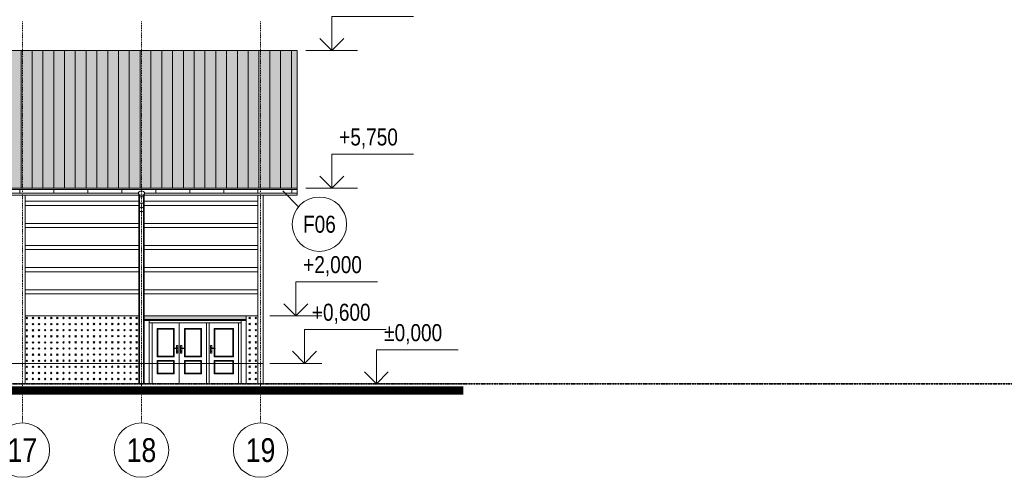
# Model space of a CAD drawing. Header units: millimetres. Extents: x -304119 to 197109, y 7818 to 249585.
# Tile 18 of 42: x -106049 to -77113, y 46537 to 59990. Entities that reach past the tile are written whole.
import ezdxf
from ezdxf.enums import TextEntityAlignment as Align

# ---------------------------------------------------------------- set-up
doc = ezdxf.new("R2010")
doc.units = ezdxf.units.MM
doc.set_wipeout_variables(frame=1)
for name, pattern in [('ACAD_ISO10W100', [18, 12, -3, 0, -3]), ('DASHDOT', [25.4, 12.7, -6.35, 0, -6.35]), ('Dashed', [19.05, 12.7, -6.35]), ('DOT', [6.35, 0, -6.35])]:
    doc.linetypes.add(name, pattern=pattern)
for name, color, linetype, lineweight in [('CAVNEJSI_POHLED', 252, 'Continuous', 5), ('CKBUBLINY', 252, 'Continuous', 5), ('CKBUBLINY_POPIS', 252, 'Continuous', 5), ('CKKOTY_VYS', 252, 'Continuous', 5), ('CKRASTR', 252, 'DASHDOT', 5), ('CKRASTR_POPIS', 252, 'Continuous', 5), ('CKSTENY_PODROVINOU', 252, 'Continuous', 5), ('CKSTENY_POHLED', 252, 'Continuous', 5), ('CKSTENY_SKRYTE', 252, 'Dashed', 5), ('CKSTENY_SRAF', 252, 'Continuous', 5), ('EL_BleskUz - bleskozvod', 3, 'ACAD_ISO10W100', 35)]:
    doc.layers.add(name, color=color, linetype=linetype, lineweight=lineweight)
doc.layers.add('CKNETISK', color=252, linetype='Continuous', lineweight=5, plot=False)
doc.styles.get("Standard").update_dxf_attribs({"font": 'arial.ttf'})

# ---------------------------------------------------------------- blocks, each defined once
blk = doc.blocks.new('CK_GRID_DESC_A460A66B-2EDC-4BD0-90B6-661D6CF4EA7E')
at = {"layer": 'CKRASTR_POPIS'}
blk.add_circle((-4, 0), 4, dxfattribs=at)
at = {"layer": 'CKRASTR_POPIS', "width": 0.8}
blk.add_attdef('GRID_DESC', text='', height=3.5, dxfattribs=at).set_placement((-4, 0), align=Align.MIDDLE_CENTER)
blk = doc.blocks.new('*U32')
at = {"color": 0, "linetype": 'ByBlock', "lineweight": -2}
for p, q in [((-7580, 0), (7580, 0)), ((7580, 0), (7580, -97)), ((-7580, 0), (-7580, -97)), ((-7577, -100), (-7480, -100)), ((2905, -100), (-7480, -100)), ((2905, -100), (2940, -165)), ((3060, -165), (2940, -165)), ((2940, -165), (2940, -265)), ((2940, -165), (2940, -357)), ((3060, -208), (2940, -208)), ((3095, -100), (3060, -165)), ((3060, -165), (3060, -234)), ((3060, -165), (3060, -357)), ((7480, -100), (3095, -100)), ((7480, -100), (7577, -100)), ((2940, -352), (2940, -5562)), ((3060, -318), (3060, -5562)), ((3060, -644), (2940, -644)), ((2940, -5562), (2940, -5713)), ((3060, -5713), (3060, -5562))]:
    blk.add_line(p, q, dxfattribs=at)
at = {"color": 0, "linetype": 'ByBlock'}
for p, q in [((7580, 0), (7580, 0)), ((-7580, 0), (-7580, 0))]:
    blk.add_line(p, q, dxfattribs=at)
at = {"color": 0, "linetype": 'ByBlock', "lineweight": -2}
for centre, radius, start, end in [((-7577, -97), 3.23, 180.58, 269.42), ((3000, -153), 109, 29.17, 150.83), ((7577, -97), 3.23, 270.58, 359.42), ((3000, -357), 60, 180, 0), ((3000, -481), 60, 180, 0)]:
    blk.add_arc(centre, radius, start, end, dxfattribs=at)
blk = doc.blocks.new('CK2D_HEIGHTDIM_E7E90077-A346-4FA0-BE6B-16243E22FE2E')
at = {"color": 0, "linetype": 'ByBlock', "lineweight": -2, "transparency": 16777216}
blk.add_lwpolyline([(-1.75, 1.8), (0, 0), (1.75, 1.8), (0, 0), (0, 5), (12, 5)], dxfattribs=at)
at = {"color": 0, "linetype": 'ByBlock', "lineweight": -2, "transparency": 16777216, "width": 0.8}
blk.add_attdef('VÝŠKA', text='', height=2.5, dxfattribs=at).set_placement((1.25, 5.8), align=Align.BOTTOM_LEFT)
at = {"color": 0, "linetype": 'ByBlock', "lineweight": -2, "transparency": 16777216, "width": 0.8, "flags": 8}
blk.add_attdef('OZNAČENIE', text='', height=2.5, dxfattribs=at).set_placement((1.25, 4.2), align=Align.TOP_LEFT)
at = {"layer": 'CKNETISK', "width": 0.8, "flags": 8}
blk.add_attdef('ZAOKRÚHĽOVANIE', text='', height=2.5, dxfattribs=at).set_placement((13.25, 5.8), align=Align.BOTTOM_LEFT)
blk = doc.blocks.new('*U34')
at = {"color": 0, "linetype": 'ByBlock', "lineweight": -2}
for p, q in [((38, 1125), (38, 915)), ((68, 1135), (48, 1135)), ((48, 905), (68, 905)), ((55, 948), (55, 960)), ((62, 960), (62, 948)), ((78, 1061), (78, 1125)), ((78, 915), (78, 1039))]:
    blk.add_line(p, q, dxfattribs=at)
for points in [[(0, 0), (860, 0), (860, 1800), (0, 1800)], [(150, 693), (150, 300), (710, 300), (710, 693)], [(170, 673), (170, 320), (690, 320), (690, 673)]]:
    blk.add_lwpolyline(points, close=True, dxfattribs=at)
for centre, radius, start, end in [((48, 1125), 10, 90, 180), ((48, 915), 10, 180, 270.0546), ((58, 965), 5.71, 306.286, 230.4581), ((58, 948), 3.51, 180, 360), ((68, 1125), 10, 360, 90), ((68, 915), 10, 270.0546, 360)]:
    blk.add_arc(centre, radius, start, end, dxfattribs=at)
blk.add_wipeout([(164, 1044), (170, 1045), (172, 1050), (170, 1055), (165, 1057), (58, 1062), (50, 1058), (47, 1050), (51, 1041), (58, 1038)], dxfattribs=at)
for points in [[(150, 1630), (150, 793), (710, 793), (710, 1630)], [(170, 1610), (170, 813), (690, 813), (690, 1610)]]:
    blk.add_lwpolyline(points, close=True, dxfattribs=at)
blk.add_lwpolyline([(58, 1038), (164, 1044, 1.180129), (165, 1057), (58, 1062, 0.836558)], format="xyb", close=True, dxfattribs=at)
blk = doc.blocks.new('*U35')
at = {"color": 0, "linetype": 'ByBlock', "lineweight": -2}
for p, q in [((-78, 1061), (-78, 1125)), ((-78, 915), (-78, 1039)), ((-68, 1135), (-48, 1135)), ((-48, 905), (-68, 905)), ((-62, 960), (-62, 948)), ((-55, 948), (-55, 960)), ((-38, 1125), (-38, 915))]:
    blk.add_line(p, q, dxfattribs=at)
for points in [[(0, 0), (-800, 0), (-800, 1800), (0, 1800)], [(-150, 693), (-150, 300), (-650, 300), (-650, 693)], [(-170, 673), (-170, 320), (-630, 320), (-630, 673)]]:
    blk.add_lwpolyline(points, close=True, dxfattribs=at)
for centre, radius, start, end in [((-68, 1125), 10, 90, 180), ((-68, 915), 10, 180, 269.9454), ((-58, 965), 5.71, 309.5419, 233.714), ((-58, 948), 3.51, 180, 0), ((-48, 1125), 10, 0, 90), ((-48, 915), 10, 269.9454, 0)]:
    blk.add_arc(centre, radius, start, end, dxfattribs=at)
blk.add_wipeout([(-164, 1044), (-170, 1045), (-172, 1050), (-170, 1055), (-165, 1057), (-58, 1062), (-50, 1058), (-47, 1050), (-51, 1041), (-58, 1038)], dxfattribs=at)
for points in [[(-150, 1630), (-150, 793), (-650, 793), (-650, 1630)], [(-170, 1610), (-170, 813), (-630, 813), (-630, 1610)]]:
    blk.add_lwpolyline(points, close=True, dxfattribs=at)
blk.add_lwpolyline([(-58, 1038), (-164, 1044, -1.180129), (-165, 1057), (-58, 1062, -0.836558)], format="xyb", close=True, dxfattribs=at)
blk = doc.blocks.new('*U36')
at = {"color": 0, "linetype": 'ByBlock', "lineweight": -2}
for p, q in [((38, 1125), (38, 915)), ((68, 1135), (48, 1135)), ((48, 905), (68, 905)), ((55, 948), (55, 960)), ((62, 960), (62, 948)), ((78, 1061), (78, 1125)), ((78, 915), (78, 1039))]:
    blk.add_line(p, q, dxfattribs=at)
for points in [[(0, 0), (800, 0), (800, 1800), (0, 1800)], [(150, 693), (150, 300), (650, 300), (650, 693)], [(170, 673), (170, 320), (630, 320), (630, 673)]]:
    blk.add_lwpolyline(points, close=True, dxfattribs=at)
for centre, radius, start, end in [((48, 1125), 10, 90, 180), ((48, 915), 10, 180, 270.0546), ((58, 965), 5.71, 306.286, 230.4581), ((58, 948), 3.51, 180, 0), ((68, 1125), 10, 0, 90), ((68, 915), 10, 270.0546, 0)]:
    blk.add_arc(centre, radius, start, end, dxfattribs=at)
blk.add_wipeout([(164, 1044), (170, 1045), (172, 1050), (170, 1055), (165, 1057), (58, 1062), (50, 1058), (47, 1050), (51, 1041), (58, 1038)], dxfattribs=at)
for points in [[(150, 1630), (150, 793), (650, 793), (650, 1630)], [(170, 1610), (170, 813), (630, 813), (630, 1610)]]:
    blk.add_lwpolyline(points, close=True, dxfattribs=at)
blk.add_lwpolyline([(58, 1038), (164, 1044, 1.180129), (165, 1057), (58, 1062, 0.836558)], format="xyb", close=True, dxfattribs=at)
blk = doc.blocks.new('CK_BUBBLE_1_0_0_W')
at = {"color": 0, "linetype": 'ByBlock', "lineweight": -2, "transparency": 16777216, "width": 0.8}
blk.add_attdef('NUM1', text='', height=262.5, dxfattribs=at).set_placement((858174.801, 872352.868), align=Align.MIDDLE_CENTER)
at = {"color": 0, "linetype": 'DOT', "transparency": 16777216}
blk.add_wipeout([(1, 0), (1, 0.024), (0.999, 0.048), (0.997, 0.072), (0.995, 0.096), (0.993, 0.12), (0.99, 0.144), (0.986, 0.168), (0.982, 0.191), (0.977, 0.215), (0.971, 0.238), (0.965, 0.262), (0.959, 0.285), (0.951, 0.308), (0.944, 0.331), (0.936, 0.353), (0.927, 0.376), (0.917, 0.398), (0.908, 0.42), (0.897, 0.442), (0.886, 0.463), (0.875, 0.484), (0.863, 0.505), (0.851, 0.526), (0.838, 0.546), (0.824, 0.566), (0.81, 0.586), (0.796, 0.605), (0.781, 0.624), (0.766, 0.643), (0.75, 0.661), (0.734, 0.679), (0.718, 0.696), (0.701, 0.713), (0.683, 0.73), (0.666, 0.746), (0.647, 0.762), (0.629, 0.778), (0.61, 0.792), (0.591, 0.807), (0.571, 0.821), (0.551, 0.834), (0.531, 0.847), (0.51, 0.86), (0.49, 0.872), (0.468, 0.884), (0.447, 0.895), (0.425, 0.905), (0.403, 0.915), (0.381, 0.924), (0.359, 0.933), (0.336, 0.942), (0.314, 0.95), (0.291, 0.957), (0.268, 0.964), (0.244, 0.97), (0.221, 0.975), (0.197, 0.98), (0.174, 0.985), (0.15, 0.989), (0.126, 0.992), (0.102, 0.995), (0.078, 0.997), (0.054, 0.999), (0.03, 1), (0.006, 1), (-0.018, 1), (-0.042, 0.999), (-0.066, 0.998), (-0.09, 0.996), (-0.114, 0.993), (-0.138, 0.99), (-0.162, 0.987), (-0.185, 0.983), (-0.209, 0.978), (-0.233, 0.973), (-0.256, 0.967), (-0.279, 0.96), (-0.302, 0.953), (-0.325, 0.946), (-0.348, 0.938), (-0.37, 0.929), (-0.392, 0.92), (-0.414, 0.91), (-0.436, 0.9), (-0.458, 0.889), (-0.479, 0.878), (-0.5, 0.866), (-0.521, 0.854), (-0.541, 0.841), (-0.561, 0.828), (-0.581, 0.814), (-0.6, 0.8), (-0.619, 0.785), (-0.638, 0.77), (-0.657, 0.754), (-0.674, 0.738), (-0.692, 0.722), (-0.709, 0.705), (-0.726, 0.688), (-0.742, 0.67), (-0.758, 0.652), (-0.774, 0.634), (-0.789, 0.615), (-0.803, 0.596), (-0.817, 0.576), (-0.831, 0.556), (-0.844, 0.536), (-0.857, 0.516), (-0.869, 0.495), (-0.881, 0.474), (-0.892, 0.452), (-0.902, 0.431), (-0.913, 0.409), (-0.922, 0.387), (-0.931, 0.365), (-0.94, 0.342), (-0.948, 0.319), (-0.955, 0.296), (-0.962, 0.273), (-0.968, 0.25), (-0.974, 0.227), (-0.979, 0.203), (-0.984, 0.18), (-0.988, 0.156), (-0.991, 0.132), (-0.994, 0.108), (-0.996, 0.084), (-0.998, 0.06), (-0.999, 0.036), (-1, 0.012), (-1, -0.012), (-0.999, -0.036), (-0.998, -0.06), (-0.996, -0.084), (-0.994, -0.108), (-0.991, -0.132), (-0.988, -0.156), (-0.984, -0.18), (-0.979, -0.203), (-0.974, -0.227), (-0.968, -0.25), (-0.962, -0.273), (-0.955, -0.296), (-0.948, -0.319), (-0.94, -0.342), (-0.931, -0.365), (-0.922, -0.387), (-0.913, -0.409), (-0.902, -0.431), (-0.892, -0.452), (-0.881, -0.474), (-0.869, -0.495), (-0.857, -0.516), (-0.844, -0.536), (-0.831, -0.556), (-0.817, -0.576), (-0.803, -0.596), (-0.789, -0.615), (-0.774, -0.634), (-0.758, -0.652), (-0.742, -0.67), (-0.726, -0.688), (-0.709, -0.705), (-0.692, -0.722), (-0.674, -0.738), (-0.657, -0.754), (-0.638, -0.77), (-0.619, -0.785), (-0.6, -0.8), (-0.581, -0.814), (-0.561, -0.828), (-0.541, -0.841), (-0.521, -0.854), (-0.5, -0.866), (-0.479, -0.878), (-0.458, -0.889), (-0.436, -0.9), (-0.414, -0.91), (-0.392, -0.92), (-0.37, -0.929), (-0.348, -0.938), (-0.325, -0.946), (-0.302, -0.953), (-0.279, -0.96), (-0.256, -0.967), (-0.233, -0.973), (-0.209, -0.978), (-0.185, -0.983), (-0.162, -0.987), (-0.138, -0.99), (-0.114, -0.993), (-0.09, -0.996), (-0.066, -0.998), (-0.042, -0.999), (-0.018, -1), (0.006, -1), (0.03, -1), (0.054, -0.999), (0.078, -0.997), (0.102, -0.995), (0.126, -0.992), (0.15, -0.989), (0.174, -0.985), (0.197, -0.98), (0.221, -0.975), (0.244, -0.97), (0.268, -0.964), (0.291, -0.957), (0.314, -0.95), (0.336, -0.942), (0.359, -0.933), (0.381, -0.924), (0.403, -0.915), (0.425, -0.905), (0.447, -0.895), (0.468, -0.884), (0.49, -0.872), (0.51, -0.86), (0.531, -0.847), (0.551, -0.834), (0.571, -0.821), (0.591, -0.807), (0.61, -0.792), (0.629, -0.778), (0.647, -0.762), (0.666, -0.746), (0.683, -0.73), (0.701, -0.713), (0.718, -0.696), (0.734, -0.679), (0.75, -0.661), (0.766, -0.643), (0.781, -0.624), (0.796, -0.605), (0.81, -0.586), (0.824, -0.566), (0.838, -0.546), (0.851, -0.526), (0.863, -0.505), (0.875, -0.484), (0.886, -0.463), (0.897, -0.442), (0.908, -0.42), (0.917, -0.398), (0.927, -0.376), (0.936, -0.353), (0.944, -0.331), (0.951, -0.308), (0.959, -0.285), (0.965, -0.262), (0.971, -0.238), (0.977, -0.215), (0.982, -0.191), (0.986, -0.168), (0.99, -0.144), (0.993, -0.12), (0.995, -0.096), (0.997, -0.072), (0.999, -0.048), (1, -0.024)], dxfattribs=at)
at = {"color": 0, "linetype": 'ByBlock', "lineweight": -2, "transparency": 16777216}
blk.add_circle((0, 0), 1, dxfattribs=at)

msp = doc.modelspace()

# ---------------------------------------------------------------- hatches: boundary and pattern name
at = {"layer": 'CKSTENY_SRAF', "linetype": 'ByBlock', "lineweight": 5, "ltscale": 0.2}
for points in [[(-97890.07651, 59081.42303), (-119720.07651, 59081.42303), (-119720.07651, 55133.47076), (-119720.07651, 55033.47076), (-97890.07651, 55033.47076)], [(-102390.07651, 51281.42397), (-102390.07651, 51151.42397), (-99390.07651, 51151.42397), (-99390.07651, 51281.42397)]]:
    msp.add_hatch(color=252, dxfattribs=at).paths.add_polyline_path(points)
at = {"layer": 'CKSTENY_SRAF', "lineweight": 5}
h = msp.add_hatch(dxfattribs=at)
h.set_pattern_fill('HELUZ FAM NA SBC (50_44_38)', color=252, scale=100, angle=225, style=0)
h.set_pattern_definition([(270, (-2367872.75, -1580721.76), (317.5, -6e-14), [])])
h.paths.add_polyline_path([(-97890.07651, 59081.42303), (-119720.07651, 59081.42303), (-119720.07651, 55133.47076), (-119720.07651, 55033.47076), (-97890.07651, 55033.47076)])
h = msp.add_hatch(dxfattribs=at)
h.set_pattern_fill('BOURANE_KCE', color=252, scale=100, angle=225, style=0)
h.set_pattern_definition([(225, (-2353662.5, -1581102.05), (-1.41421, -1076.21652), [63.5, -698.5]), (225, (-2353842.1, -1580922.44), (-1.41421, -1076.21652), [63.5, -698.5]), (225, (-2354021.7, -1580742.8), (-1.41421, -1076.21652), [63.5, -698.5]), (315, (-2354065.2, -1580744.2), (-538.81537, -538.81537), [61.5405, -4498.4595]), (315, (-2354066.6, -1581820.4), (-538.81537, -538.81537), [61.5405, -4498.4595]), (315, (-2354068, -1582896.65), (-538.81537, -538.81537), [61.5405, -4498.4595]), (315, (-2354069.4, -1583972.9), (-538.81537, -538.81537), [61.5405, -4498.4595]), (315, (-2354070.85, -1585049.1), (-538.81537, -538.81537), [61.5405, -4498.4595]), (315, (-2354072.3, -1586125.3), (-538.81537, -538.81537), [61.5405, -4498.4595]), (315, (-2353887, -1580922.44), (-538.81537, -538.81537), [63.5, -4496.5]), (315, (-2353888.4, -1581998.66), (-538.81537, -538.81537), [63.5, -4496.5]), (315, (-2353889.8, -1583074.9), (-538.81537, -538.81537), [63.5, -4496.5]), (315, (-2353891.2, -1584151.1), (-538.81537, -538.81537), [63.5, -4496.5]), (315, (-2353892.6, -1585227.3), (-538.81537, -538.81537), [63.5, -4496.5]), (315, (-2353894.05, -1586303.5), (-538.81537, -538.81537), [63.5, -4496.5]), (315, (-2353707.4, -1581102.05), (-538.81537, -538.81537), [63.5, -4496.5]), (315, (-2353708.8, -1582178.26), (-538.81537, -538.81537), [63.5, -4496.5]), (315, (-2353710.2, -1583254.5), (-538.81537, -538.81537), [63.5, -4496.5]), (315, (-2353711.6, -1584330.7), (-538.81537, -538.81537), [63.5, -4496.5]), (315, (-2353713, -1585406.9), (-538.81537, -538.81537), [63.5, -4496.5]), (315, (-2353714.44, -1586483.1), (-538.81537, -538.81537), [63.5, -4496.5]), (315, (-2353887, -1581281.65), (-538.81537, -538.81537), [63.5, -4496.5]), (315, (-2353888.4, -1582357.9), (-538.81537, -538.81537), [63.5, -4496.5]), (315, (-2353889.8, -1583434.1), (-538.81537, -538.81537), [63.5, -4496.5]), (315, (-2353891.2, -1584510.3), (-538.81537, -538.81537), [63.5, -4496.5]), (315, (-2353892.6, -1585586.5), (-538.81537, -538.81537), [63.5, -4496.5]), (315, (-2353894.05, -1586662.7), (-538.81537, -538.81537), [63.5, -4496.5]), (315, (-2354066.6, -1581461.26), (-538.81537, -538.81537), [63.5, -4496.5]), (315, (-2354068, -1582537.5), (-538.81537, -538.81537), [63.5, -4496.5]), (315, (-2354069.4, -1583613.7), (-538.81537, -538.81537), [63.5, -4496.5]), (315, (-2354070.8, -1584689.9), (-538.81537, -538.81537), [63.5, -4496.5]), (315, (-2354072.2, -1585766.1), (-538.81537, -538.81537), [63.5, -4496.5]), (315, (-2354073.65, -1586842.3), (-538.81537, -538.81537), [63.5, -4496.5]), (225, (-2353842.1, -1581281.65), (-1.41421, -1076.21652), [63.5, -698.5]), (225, (-2354021.7, -1581461.26), (-1.41421, -1076.21652), [63.5, -698.5]), (225, (-2353842.1, -1581102.05), (-1.41421, -1076.21652), [63.5, -698.5]), (225, (-2354021.7, -1581281.65), (-1.41421, -1076.21652), [63.5, -698.5]), (225, (-2354021.7, -1581102.05), (-1.41421, -1076.21652), [63.5, -698.5]), (225, (-2354201.3, -1581281.65), (-1.41421, -1076.21652), [63.5, -698.5]), (225, (-2354021.7, -1580922.44), (-1.41421, -1076.21652), [63.5, -698.5]), (225, (-2354201.3, -1581102.05), (-1.41421, -1076.21652), [63.5, -698.5]), (225, (-2354201.3, -1580922.44), (-1.41421, -1076.21652), [63.5, -698.5]), (225, (-2354380.9, -1581102.05), (-1.41421, -1076.21652), [63.5, -698.5]), (315, (-2354066.6, -1580922.44), (-538.81537, -538.81537), [63.5, -4496.5]), (315, (-2354068, -1581998.66), (-538.81537, -538.81537), [63.5, -4496.5]), (315, (-2354069.4, -1583074.9), (-538.81537, -538.81537), [63.5, -4496.5]), (315, (-2354070.8, -1584151.1), (-538.81537, -538.81537), [63.5, -4496.5]), (315, (-2354072.2, -1585227.3), (-538.81537, -538.81537), [63.5, -4496.5]), (315, (-2354073.65, -1586303.5), (-538.81537, -538.81537), [63.5, -4496.5]), (315, (-2353887, -1581102.05), (-538.81537, -538.81537), [63.5, -4496.5]), (315, (-2353888.4, -1582178.26), (-538.81537, -538.81537), [63.5, -4496.5]), (315, (-2353889.8, -1583254.5), (-538.81537, -538.81537), [63.5, -4496.5]), (315, (-2353891.2, -1584330.7), (-538.81537, -538.81537), [63.5, -4496.5]), (315, (-2353892.6, -1585406.9), (-538.81537, -538.81537), [63.5, -4496.5]), (315, (-2353894.05, -1586483.1), (-538.81537, -538.81537), [63.5, -4496.5]), (315, (-2354244.8, -1580923.8), (-538.81537, -538.81537), [61.5405, -4498.4595]), (315, (-2354246.2, -1582000.04), (-538.81537, -538.81537), [61.5405, -4498.4595]), (315, (-2354247.6, -1583076.26), (-538.81537, -538.81537), [61.5405, -4498.4595]), (315, (-2354249.04, -1584152.5), (-538.81537, -538.81537), [61.5405, -4498.4595]), (315, (-2354250.46, -1585228.7), (-538.81537, -538.81537), [61.5405, -4498.4595]), (315, (-2354251.9, -1586304.9), (-538.81537, -538.81537), [61.5405, -4498.4595]), (315, (-2354066.6, -1581102.05), (-538.81537, -538.81537), [63.5, -4496.5]), (315, (-2354068, -1582178.26), (-538.81537, -538.81537), [63.5, -4496.5]), (315, (-2354069.4, -1583254.5), (-538.81537, -538.81537), [63.5, -4496.5]), (315, (-2354070.8, -1584330.7), (-538.81537, -538.81537), [63.5, -4496.5]), (315, (-2354072.2, -1585406.9), (-538.81537, -538.81537), [63.5, -4496.5]), (315, (-2354073.65, -1586483.1), (-538.81537, -538.81537), [63.5, -4496.5]), (315, (-2354246.2, -1581102.05), (-538.81537, -538.81537), [63.5, -4496.5]), (315, (-2354247.6, -1582178.26), (-538.81537, -538.81537), [63.5, -4496.5]), (315, (-2354249, -1583254.5), (-538.81537, -538.81537), [63.5, -4496.5]), (315, (-2354250.4, -1584330.7), (-538.81537, -538.81537), [63.5, -4496.5]), (315, (-2354251.84, -1585406.9), (-538.81537, -538.81537), [63.5, -4496.5]), (315, (-2354253.26, -1586483.1), (-538.81537, -538.81537), [63.5, -4496.5]), (315, (-2354066.6, -1581281.65), (-538.81537, -538.81537), [63.5, -4496.5]), (315, (-2354068, -1582357.9), (-538.81537, -538.81537), [63.5, -4496.5]), (315, (-2354069.4, -1583434.1), (-538.81537, -538.81537), [63.5, -4496.5]), (315, (-2354070.8, -1584510.3), (-538.81537, -538.81537), [63.5, -4496.5]), (315, (-2354072.2, -1585586.5), (-538.81537, -538.81537), [63.5, -4496.5]), (315, (-2354073.65, -1586662.7), (-538.81537, -538.81537), [63.5, -4496.5]), (315, (-2354424.4, -1581103.4), (-538.81537, -538.81537), [61.5405, -4498.4595]), (315, (-2354425.8, -1582179.65), (-538.81537, -538.81537), [61.5405, -4498.4595]), (315, (-2354427.2, -1583255.9), (-538.81537, -538.81537), [61.5405, -4498.4595]), (315, (-2354428.65, -1584332.1), (-538.81537, -538.81537), [61.5405, -4498.4595]), (315, (-2354430.1, -1585408.3), (-538.81537, -538.81537), [61.5405, -4498.4595]), (315, (-2354431.5, -1586484.5), (-538.81537, -538.81537), [61.5405, -4498.4595]), (315, (-2354246.2, -1581281.65), (-538.81537, -538.81537), [63.5, -4496.5]), (315, (-2354247.6, -1582357.9), (-538.81537, -538.81537), [63.5, -4496.5]), (315, (-2354249, -1583434.1), (-538.81537, -538.81537), [63.5, -4496.5]), (315, (-2354250.4, -1584510.3), (-538.81537, -538.81537), [63.5, -4496.5]), (315, (-2354251.84, -1585586.5), (-538.81537, -538.81537), [63.5, -4496.5]), (315, (-2354253.26, -1586662.7), (-538.81537, -538.81537), [63.5, -4496.5]), (225, (-2353662.5, -1581281.65), (-1.41421, -1076.21652), [63.5, -698.5]), (225, (-2353842.1, -1581461.26), (-1.41421, -1076.21652), [63.5, -698.5]), (315, (-2353707.4, -1581281.65), (-538.81537, -538.81537), [63.5, -4496.5]), (315, (-2353708.8, -1582357.9), (-538.81537, -538.81537), [63.5, -4496.5]), (315, (-2353710.2, -1583434.1), (-538.81537, -538.81537), [63.5, -4496.5]), (315, (-2353711.6, -1584510.3), (-538.81537, -538.81537), [63.5, -4496.5]), (315, (-2353713, -1585586.5), (-538.81537, -538.81537), [63.5, -4496.5]), (315, (-2353714.44, -1586662.7), (-538.81537, -538.81537), [63.5, -4496.5]), (315, (-2353887, -1581461.26), (-538.81537, -538.81537), [63.5, -4496.5]), (315, (-2353888.4, -1582537.5), (-538.81537, -538.81537), [63.5, -4496.5]), (315, (-2353889.8, -1583613.7), (-538.81537, -538.81537), [63.5, -4496.5]), (315, (-2353891.2, -1584689.9), (-538.81537, -538.81537), [63.5, -4496.5]), (315, (-2353892.6, -1585766.1), (-538.81537, -538.81537), [63.5, -4496.5]), (315, (-2353894.05, -1586842.3), (-538.81537, -538.81537), [63.5, -4496.5]), (225, (-2354021.7, -1581640.86), (-1.41421, -1076.21652), [63.5, -698.5]), (225, (-2354201.3, -1581461.26), (-1.41421, -1076.21652), [63.5, -698.5]), (225, (-2354380.9, -1581281.65), (-1.41421, -1076.21652), [63.5, -698.5]), (315, (-2354425.8, -1581281.65), (-538.81537, -538.81537), [63.5, -4496.5]), (315, (-2354427.2, -1582357.9), (-538.81537, -538.81537), [63.5, -4496.5]), (315, (-2354428.6, -1583434.1), (-538.81537, -538.81537), [63.5, -4496.5]), (315, (-2354430, -1584510.3), (-538.81537, -538.81537), [63.5, -4496.5]), (315, (-2354431.45, -1585586.5), (-538.81537, -538.81537), [63.5, -4496.5]), (315, (-2354432.86, -1586662.7), (-538.81537, -538.81537), [63.5, -4496.5]), (315, (-2354246.2, -1581461.26), (-538.81537, -538.81537), [63.5, -4496.5]), (315, (-2354247.6, -1582537.5), (-538.81537, -538.81537), [63.5, -4496.5]), (315, (-2354249, -1583613.7), (-538.81537, -538.81537), [63.5, -4496.5]), (315, (-2354250.4, -1584689.9), (-538.81537, -538.81537), [63.5, -4496.5]), (315, (-2354251.84, -1585766.1), (-538.81537, -538.81537), [63.5, -4496.5]), (315, (-2354253.26, -1586842.3), (-538.81537, -538.81537), [63.5, -4496.5]), (315, (-2354066.6, -1581640.86), (-538.81537, -538.81537), [63.5, -4496.5]), (315, (-2354068, -1582717.1), (-538.81537, -538.81537), [63.5, -4496.5]), (315, (-2354069.4, -1583793.3), (-538.81537, -538.81537), [63.5, -4496.5]), (315, (-2354070.8, -1584869.5), (-538.81537, -538.81537), [63.5, -4496.5]), (315, (-2354072.2, -1585945.7), (-538.81537, -538.81537), [63.5, -4496.5]), (315, (-2354073.65, -1587021.94), (-538.81537, -538.81537), [63.5, -4496.5])])
h.paths.add_polyline_path([(-105890.07651, 51281.42397), (-105890.07651, 49281.42397), (-102550.07651, 49281.42397), (-102550.07651, 51281.42397)])
h = msp.add_hatch(dxfattribs=at)
h.set_pattern_fill('BOURANE_KCE', color=252, scale=100, angle=225, style=0)
h.set_pattern_definition([(225, (-2350162.5, -1581102.05), (-1.41421, -1076.21652), [63.5, -698.5]), (225, (-2350342.1, -1580922.44), (-1.41421, -1076.21652), [63.5, -698.5]), (225, (-2350521.7, -1580742.8), (-1.41421, -1076.21652), [63.5, -698.5]), (315, (-2350565.2, -1580744.2), (-538.81537, -538.81537), [61.5405, -4498.4595]), (315, (-2350566.6, -1581820.4), (-538.81537, -538.81537), [61.5405, -4498.4595]), (315, (-2350568, -1582896.65), (-538.81537, -538.81537), [61.5405, -4498.4595]), (315, (-2350569.4, -1583972.9), (-538.81537, -538.81537), [61.5405, -4498.4595]), (315, (-2350570.85, -1585049.1), (-538.81537, -538.81537), [61.5405, -4498.4595]), (315, (-2350572.3, -1586125.3), (-538.81537, -538.81537), [61.5405, -4498.4595]), (315, (-2350387, -1580922.44), (-538.81537, -538.81537), [63.5, -4496.5]), (315, (-2350388.4, -1581998.66), (-538.81537, -538.81537), [63.5, -4496.5]), (315, (-2350389.8, -1583074.9), (-538.81537, -538.81537), [63.5, -4496.5]), (315, (-2350391.2, -1584151.1), (-538.81537, -538.81537), [63.5, -4496.5]), (315, (-2350392.6, -1585227.3), (-538.81537, -538.81537), [63.5, -4496.5]), (315, (-2350394.05, -1586303.5), (-538.81537, -538.81537), [63.5, -4496.5]), (315, (-2350207.4, -1581102.05), (-538.81537, -538.81537), [63.5, -4496.5]), (315, (-2350208.8, -1582178.26), (-538.81537, -538.81537), [63.5, -4496.5]), (315, (-2350210.2, -1583254.5), (-538.81537, -538.81537), [63.5, -4496.5]), (315, (-2350211.6, -1584330.7), (-538.81537, -538.81537), [63.5, -4496.5]), (315, (-2350213, -1585406.9), (-538.81537, -538.81537), [63.5, -4496.5]), (315, (-2350214.44, -1586483.1), (-538.81537, -538.81537), [63.5, -4496.5]), (315, (-2350387, -1581281.65), (-538.81537, -538.81537), [63.5, -4496.5]), (315, (-2350388.4, -1582357.9), (-538.81537, -538.81537), [63.5, -4496.5]), (315, (-2350389.8, -1583434.1), (-538.81537, -538.81537), [63.5, -4496.5]), (315, (-2350391.2, -1584510.3), (-538.81537, -538.81537), [63.5, -4496.5]), (315, (-2350392.6, -1585586.5), (-538.81537, -538.81537), [63.5, -4496.5]), (315, (-2350394.05, -1586662.7), (-538.81537, -538.81537), [63.5, -4496.5]), (315, (-2350566.6, -1581461.26), (-538.81537, -538.81537), [63.5, -4496.5]), (315, (-2350568, -1582537.5), (-538.81537, -538.81537), [63.5, -4496.5]), (315, (-2350569.4, -1583613.7), (-538.81537, -538.81537), [63.5, -4496.5]), (315, (-2350570.8, -1584689.9), (-538.81537, -538.81537), [63.5, -4496.5]), (315, (-2350572.2, -1585766.1), (-538.81537, -538.81537), [63.5, -4496.5]), (315, (-2350573.65, -1586842.3), (-538.81537, -538.81537), [63.5, -4496.5]), (225, (-2350342.1, -1581281.65), (-1.41421, -1076.21652), [63.5, -698.5]), (225, (-2350521.7, -1581461.26), (-1.41421, -1076.21652), [63.5, -698.5]), (225, (-2350342.1, -1581102.05), (-1.41421, -1076.21652), [63.5, -698.5]), (225, (-2350521.7, -1581281.65), (-1.41421, -1076.21652), [63.5, -698.5]), (225, (-2350521.7, -1581102.05), (-1.41421, -1076.21652), [63.5, -698.5]), (225, (-2350701.3, -1581281.65), (-1.41421, -1076.21652), [63.5, -698.5]), (225, (-2350521.7, -1580922.44), (-1.41421, -1076.21652), [63.5, -698.5]), (225, (-2350701.3, -1581102.05), (-1.41421, -1076.21652), [63.5, -698.5]), (225, (-2350701.3, -1580922.44), (-1.41421, -1076.21652), [63.5, -698.5]), (225, (-2350880.9, -1581102.05), (-1.41421, -1076.21652), [63.5, -698.5]), (315, (-2350566.6, -1580922.44), (-538.81537, -538.81537), [63.5, -4496.5]), (315, (-2350568, -1581998.66), (-538.81537, -538.81537), [63.5, -4496.5]), (315, (-2350569.4, -1583074.9), (-538.81537, -538.81537), [63.5, -4496.5]), (315, (-2350570.8, -1584151.1), (-538.81537, -538.81537), [63.5, -4496.5]), (315, (-2350572.2, -1585227.3), (-538.81537, -538.81537), [63.5, -4496.5]), (315, (-2350573.65, -1586303.5), (-538.81537, -538.81537), [63.5, -4496.5]), (315, (-2350387, -1581102.05), (-538.81537, -538.81537), [63.5, -4496.5]), (315, (-2350388.4, -1582178.26), (-538.81537, -538.81537), [63.5, -4496.5]), (315, (-2350389.8, -1583254.5), (-538.81537, -538.81537), [63.5, -4496.5]), (315, (-2350391.2, -1584330.7), (-538.81537, -538.81537), [63.5, -4496.5]), (315, (-2350392.6, -1585406.9), (-538.81537, -538.81537), [63.5, -4496.5]), (315, (-2350394.05, -1586483.1), (-538.81537, -538.81537), [63.5, -4496.5]), (315, (-2350744.8, -1580923.8), (-538.81537, -538.81537), [61.5405, -4498.4595]), (315, (-2350746.2, -1582000.04), (-538.81537, -538.81537), [61.5405, -4498.4595]), (315, (-2350747.6, -1583076.26), (-538.81537, -538.81537), [61.5405, -4498.4595]), (315, (-2350749.04, -1584152.5), (-538.81537, -538.81537), [61.5405, -4498.4595]), (315, (-2350750.46, -1585228.7), (-538.81537, -538.81537), [61.5405, -4498.4595]), (315, (-2350751.9, -1586304.9), (-538.81537, -538.81537), [61.5405, -4498.4595]), (315, (-2350566.6, -1581102.05), (-538.81537, -538.81537), [63.5, -4496.5]), (315, (-2350568, -1582178.26), (-538.81537, -538.81537), [63.5, -4496.5]), (315, (-2350569.4, -1583254.5), (-538.81537, -538.81537), [63.5, -4496.5]), (315, (-2350570.8, -1584330.7), (-538.81537, -538.81537), [63.5, -4496.5]), (315, (-2350572.2, -1585406.9), (-538.81537, -538.81537), [63.5, -4496.5]), (315, (-2350573.65, -1586483.1), (-538.81537, -538.81537), [63.5, -4496.5]), (315, (-2350746.2, -1581102.05), (-538.81537, -538.81537), [63.5, -4496.5]), (315, (-2350747.6, -1582178.26), (-538.81537, -538.81537), [63.5, -4496.5]), (315, (-2350749, -1583254.5), (-538.81537, -538.81537), [63.5, -4496.5]), (315, (-2350750.4, -1584330.7), (-538.81537, -538.81537), [63.5, -4496.5]), (315, (-2350751.84, -1585406.9), (-538.81537, -538.81537), [63.5, -4496.5]), (315, (-2350753.26, -1586483.1), (-538.81537, -538.81537), [63.5, -4496.5]), (315, (-2350566.6, -1581281.65), (-538.81537, -538.81537), [63.5, -4496.5]), (315, (-2350568, -1582357.9), (-538.81537, -538.81537), [63.5, -4496.5]), (315, (-2350569.4, -1583434.1), (-538.81537, -538.81537), [63.5, -4496.5]), (315, (-2350570.8, -1584510.3), (-538.81537, -538.81537), [63.5, -4496.5]), (315, (-2350572.2, -1585586.5), (-538.81537, -538.81537), [63.5, -4496.5]), (315, (-2350573.65, -1586662.7), (-538.81537, -538.81537), [63.5, -4496.5]), (315, (-2350924.4, -1581103.4), (-538.81537, -538.81537), [61.5405, -4498.4595]), (315, (-2350925.8, -1582179.65), (-538.81537, -538.81537), [61.5405, -4498.4595]), (315, (-2350927.2, -1583255.9), (-538.81537, -538.81537), [61.5405, -4498.4595]), (315, (-2350928.65, -1584332.1), (-538.81537, -538.81537), [61.5405, -4498.4595]), (315, (-2350930.1, -1585408.3), (-538.81537, -538.81537), [61.5405, -4498.4595]), (315, (-2350931.5, -1586484.5), (-538.81537, -538.81537), [61.5405, -4498.4595]), (315, (-2350746.2, -1581281.65), (-538.81537, -538.81537), [63.5, -4496.5]), (315, (-2350747.6, -1582357.9), (-538.81537, -538.81537), [63.5, -4496.5]), (315, (-2350749, -1583434.1), (-538.81537, -538.81537), [63.5, -4496.5]), (315, (-2350750.4, -1584510.3), (-538.81537, -538.81537), [63.5, -4496.5]), (315, (-2350751.84, -1585586.5), (-538.81537, -538.81537), [63.5, -4496.5]), (315, (-2350753.26, -1586662.7), (-538.81537, -538.81537), [63.5, -4496.5]), (225, (-2350162.5, -1581281.65), (-1.41421, -1076.21652), [63.5, -698.5]), (225, (-2350342.1, -1581461.26), (-1.41421, -1076.21652), [63.5, -698.5]), (315, (-2350207.4, -1581281.65), (-538.81537, -538.81537), [63.5, -4496.5]), (315, (-2350208.8, -1582357.9), (-538.81537, -538.81537), [63.5, -4496.5]), (315, (-2350210.2, -1583434.1), (-538.81537, -538.81537), [63.5, -4496.5]), (315, (-2350211.6, -1584510.3), (-538.81537, -538.81537), [63.5, -4496.5]), (315, (-2350213, -1585586.5), (-538.81537, -538.81537), [63.5, -4496.5]), (315, (-2350214.44, -1586662.7), (-538.81537, -538.81537), [63.5, -4496.5]), (315, (-2350387, -1581461.26), (-538.81537, -538.81537), [63.5, -4496.5]), (315, (-2350388.4, -1582537.5), (-538.81537, -538.81537), [63.5, -4496.5]), (315, (-2350389.8, -1583613.7), (-538.81537, -538.81537), [63.5, -4496.5]), (315, (-2350391.2, -1584689.9), (-538.81537, -538.81537), [63.5, -4496.5]), (315, (-2350392.6, -1585766.1), (-538.81537, -538.81537), [63.5, -4496.5]), (315, (-2350394.05, -1586842.3), (-538.81537, -538.81537), [63.5, -4496.5]), (225, (-2350521.7, -1581640.86), (-1.41421, -1076.21652), [63.5, -698.5]), (225, (-2350701.3, -1581461.26), (-1.41421, -1076.21652), [63.5, -698.5]), (225, (-2350880.9, -1581281.65), (-1.41421, -1076.21652), [63.5, -698.5]), (315, (-2350925.8, -1581281.65), (-538.81537, -538.81537), [63.5, -4496.5]), (315, (-2350927.2, -1582357.9), (-538.81537, -538.81537), [63.5, -4496.5]), (315, (-2350928.6, -1583434.1), (-538.81537, -538.81537), [63.5, -4496.5]), (315, (-2350930, -1584510.3), (-538.81537, -538.81537), [63.5, -4496.5]), (315, (-2350931.45, -1585586.5), (-538.81537, -538.81537), [63.5, -4496.5]), (315, (-2350932.86, -1586662.7), (-538.81537, -538.81537), [63.5, -4496.5]), (315, (-2350746.2, -1581461.26), (-538.81537, -538.81537), [63.5, -4496.5]), (315, (-2350747.6, -1582537.5), (-538.81537, -538.81537), [63.5, -4496.5]), (315, (-2350749, -1583613.7), (-538.81537, -538.81537), [63.5, -4496.5]), (315, (-2350750.4, -1584689.9), (-538.81537, -538.81537), [63.5, -4496.5]), (315, (-2350751.84, -1585766.1), (-538.81537, -538.81537), [63.5, -4496.5]), (315, (-2350753.26, -1586842.3), (-538.81537, -538.81537), [63.5, -4496.5]), (315, (-2350566.6, -1581640.86), (-538.81537, -538.81537), [63.5, -4496.5]), (315, (-2350568, -1582717.1), (-538.81537, -538.81537), [63.5, -4496.5]), (315, (-2350569.4, -1583793.3), (-538.81537, -538.81537), [63.5, -4496.5]), (315, (-2350570.8, -1584869.5), (-538.81537, -538.81537), [63.5, -4496.5]), (315, (-2350572.2, -1585945.7), (-538.81537, -538.81537), [63.5, -4496.5]), (315, (-2350573.65, -1587021.94), (-538.81537, -538.81537), [63.5, -4496.5])])
h.paths.add_polyline_path([(-99390.07651, 51281.42397), (-99390.07651, 49281.42397), (-99050.07651, 49281.42397), (-99050.07651, 51281.42397)])

# ---------------------------------------------------------------- linework, layer by layer
at = {"layer": 'CAVNEJSI_POHLED', "color": 252, "lineweight": 5}
for p, q in [((-106048.66637, 54894.30427), (-106048.66637, 54994.30427)), ((-105048.66637, 54894.30427), (-105048.66637, 54994.30427)), ((-104048.66637, 54894.30427), (-104048.66637, 54994.30427)), ((-103048.66637, 54894.30427), (-103048.66637, 54994.30427)), ((-102048.66637, 54894.30427), (-102048.66637, 54994.30427)), ((-101048.66637, 54894.30427), (-101048.66637, 54994.30427)), ((-100048.66637, 54894.30427), (-100048.66637, 54994.30427)), ((-99048.66637, 54894.30427), (-99048.66637, 54994.30427)), ((-98048.66637, 54894.30427), (-98048.66637, 54994.30427))]:
    msp.add_line(p, q, dxfattribs=at)
at = {"layer": 'CKKOTY_VYS', "color": 252, "lineweight": 5}
for p, q in [((-96116.71726, 59081.42303), (-97638.54187, 59081.42303)), ((-96116.71726, 55033.47076), (-97638.54187, 55033.47076)), ((-97174.55144, 51281.42397), (-98696.37605, 51281.42397)), ((-97174.55144, 49881.42397), (-98696.37605, 49881.42397))]:
    msp.add_line(p, q, dxfattribs=at)
at = {"layer": 'CKRASTR', "color": 252, "lineweight": 5, "ltscale": 2}
for p, q in [((-105970.07651, 59940.53352), (-105970.07651, 48137.27788)), ((-102470.07651, 59940.53352), (-102470.07651, 48137.27788)), ((-98970.07651, 59940.53352), (-98970.07651, 48137.27788))]:
    msp.add_line(p, q, dxfattribs=at)
at = {"layer": 'CKSTENY_PODROVINOU', "color": 252, "lineweight": 5}
for p, q in [((-97890.07651, 59081.42303), (-119720.07651, 59081.42303)), ((-97890.07651, 55033.47076), (-119720.07651, 55033.47076)), ((-102532.28514, 54833.47076), (-119720.07651, 54833.47076)), ((-97890.07651, 54833.47076), (-102407.86789, 54833.47076)), ((-105890.07651, 51281.42397), (-102550.07651, 51281.42397)), ((-102390.07651, 51281.42397), (-99050.07651, 51281.42397)), ((-99390.07651, 49281.42397), (-99390.07651, 51281.42397)), ((-102390.07651, 51181.42397), (-99390.07651, 51181.42397)), ((-102390.07651, 51151.42397), (-99390.07651, 51151.42397)), ((-102240.07651, 49281.42397), (-102240.07651, 51151.42397)), ((-99540.07651, 49281.42397), (-99540.07651, 51151.42397))]:
    msp.add_line(p, q, dxfattribs=at)
at = {"layer": 'CKSTENY_POHLED', "color": 252, "lineweight": 5}
for p, q in [((-97890.07651, 54833.47076), (-97890.07651, 59081.42303)), ((-105890.07651, 49281.42397), (-105890.07651, 54833.47076)), ((-102550.07651, 49281.42397), (-102550.07651, 54833.47076)), ((-102390.07651, 49281.42397), (-102390.07651, 54833.47076)), ((-99050.07651, 49281.42397), (-99050.07651, 54833.47076)), ((-98890.07651, 49281.42397), (-98890.07651, 54833.47076)), ((-105890.07651, 54651.42397), (-102550.07651, 54651.42397)), ((-105890.07651, 54531.42397), (-102550.07651, 54531.42397)), ((-102390.07651, 54651.42397), (-99050.07651, 54651.42397)), ((-102390.07651, 54531.42397), (-99050.07651, 54531.42397)), ((-105890.07651, 54001.42397), (-102550.07651, 54001.42397)), ((-105890.07651, 53881.42397), (-102550.07651, 53881.42397)), ((-102390.07651, 54001.42397), (-99050.07651, 54001.42397)), ((-102390.07651, 53881.42397), (-99050.07651, 53881.42397)), ((-105890.07651, 53351.42397), (-102550.07651, 53351.42397)), ((-102390.07651, 53351.42397), (-99050.07651, 53351.42397)), ((-105890.07651, 53231.42397), (-102550.07651, 53231.42397)), ((-102390.07651, 53231.42397), (-99050.07651, 53231.42397)), ((-105890.07651, 52701.42397), (-102550.07651, 52701.42397)), ((-102390.07651, 52701.42397), (-99050.07651, 52701.42397)), ((-105890.07651, 52581.42397), (-102550.07651, 52581.42397)), ((-102390.07651, 52581.42397), (-99050.07651, 52581.42397)), ((-105890.07651, 52051.42397), (-102550.07651, 52051.42397)), ((-105890.07651, 51931.42397), (-102550.07651, 51931.42397)), ((-102390.07651, 52051.42397), (-99050.07651, 52051.42397)), ((-102390.07651, 51931.42397), (-99050.07651, 51931.42397)), ((-102240.07651, 51081.42397), (-99540.07651, 51081.42397)), ((-102160.07651, 49281.42397), (-102160.07651, 51081.42397)), ((-100560.07651, 49281.42397), (-100560.07651, 51081.42397)), ((-100480.07651, 49281.42397), (-100480.07651, 51081.42397)), ((-99620.07651, 49281.42397), (-99620.07651, 51081.42397)), ((-166785.98936, 49281.42397), (-93025.50761, 49281.42397))]:
    msp.add_line(p, q, dxfattribs=at)
at = {"layer": 'CKSTENY_SKRYTE', "color": 252, "lineweight": 5}
msp.add_line((-119720.07651, 49881.42397), (-98890.07651, 49881.42397), dxfattribs=at)
at = {"layer": 'CKSTENY_SRAF', "color": 252, "lineweight": 5, "const_width": 250}
msp.add_lwpolyline([(-166785.98936, 49087.13406), (-93014.72271, 49087.13406)], dxfattribs=at)

# ---------------------------------------------------------------- block references
at = {"layer": 'CAVNEJSI_POHLED', "color": 252, "lineweight": 5}
msp.add_blockref('*U32', (-105470.07651, 54994.30427), dxfattribs=at)
at = {"layer": 'CKKOTY_VYS', "color": 252, "lineweight": 5}
ref = msp.add_blockref('CK2D_HEIGHTDIM_E7E90077-A346-4FA0-BE6B-16243E22FE2E', (-96877.62957, 59081.42303), dxfattribs=dict(at, xscale=200, yscale=200, zscale=200))
ref.add_attrib('VÝŠKA_001', '+9,800', (-96658.73462, 60340.33163), dxfattribs={"layer": '0', "color": 0, "linetype": 'ByBlock', "lineweight": -2, "transparency": 16777216, "height": 500, "width": 0.8})
ref = msp.add_blockref('CK2D_HEIGHTDIM_E7E90077-A346-4FA0-BE6B-16243E22FE2E', (-96877.62957, 55033.47076), dxfattribs=dict(at, xscale=200, yscale=200, zscale=200))
ref.add_attrib('VÝŠKA_001', '+5,750', (-96658.73462, 56292.37935), dxfattribs={"layer": '0', "color": 0, "linetype": 'ByBlock', "lineweight": -2, "transparency": 16777216, "height": 500, "width": 0.8})
ref = msp.add_blockref('CK2D_HEIGHTDIM_E7E90077-A346-4FA0-BE6B-16243E22FE2E', (-97935.46374, 51281.42397), dxfattribs=dict(at, xscale=200, yscale=200, zscale=200))
ref.add_attrib('VÝŠKA_001', '+2,000', (-97716.56879, 52540.33256), dxfattribs={"layer": '0', "color": 0, "linetype": 'ByBlock', "lineweight": -2, "transparency": 16777216, "height": 500, "width": 0.8})
ref = msp.add_blockref('CK2D_HEIGHTDIM_E7E90077-A346-4FA0-BE6B-16243E22FE2E', (-97680.86649, 49881.42397), dxfattribs=dict(at, xscale=200, yscale=200, zscale=200))
ref.add_attrib('VÝŠKA_001', '+0,600', (-97461.97154, 51140.33256), dxfattribs={"layer": '0', "color": 0, "linetype": 'ByBlock', "lineweight": -2, "transparency": 16777216, "height": 500, "width": 0.8})
ref = msp.add_blockref('CK2D_HEIGHTDIM_E7E90077-A346-4FA0-BE6B-16243E22FE2E', (-95566.35321, 49281.42397), dxfattribs=dict(at, xscale=200, yscale=200, zscale=200))
ref.add_attrib('VÝŠKA_001', '%%P0,000', (-95337.63561, 50540.33256), dxfattribs={"layer": '0', "color": 0, "linetype": 'ByBlock', "lineweight": -2, "transparency": 16777216, "height": 500, "width": 0.8})
at = {"layer": 'CKRASTR_POPIS', "color": 252, "lineweight": 5, "xscale": 199.98, "yscale": 199.98, "zscale": 199.98}
for p, values in [((-105170.15651, 47337.35788), {'GRID_DESC': '17'}), ((-101670.15651, 47337.35788), {'GRID_DESC': '18'}), ((-98170.15651, 47337.35788), {'GRID_DESC': '19'})]:
    msp.add_blockref('CK_GRID_DESC_A460A66B-2EDC-4BD0-90B6-661D6CF4EA7E', p, dxfattribs=at).add_auto_attribs(values)

# ---------------------------------------------------------------- next in the draw order: block references
at = {"layer": 'CAVNEJSI_POHLED', "color": 252, "lineweight": 5}
for name, p in [('*U35', (-101360.07651, 49281.42397)), ('*U34', (-100480.07651, 49281.42397))]:
    msp.add_blockref(name, p, dxfattribs=at)
at = {"layer": 'CKBUBLINY', "color": 252, "lineweight": 5}
ref = msp.add_blockref('CK_BUBBLE_1_0_0_W', (-97240.46421, 53977.55233), dxfattribs=dict(at, xscale=799.8, yscale=799.8, zscale=799.8))
ref.add_attrib('NUM1', 'F06', dxfattribs={"layer": 'CKBUBLINY_POPIS', "height": 499.875, "width": 0.8}).set_placement((-97240.46421, 53977.55233), align=Align.MIDDLE_CENTER)

# ---------------------------------------------------------------- next in the draw order: linework, layer by layer
msp.add_line((-97853.33908, 54491.42434), (-98318.25713, 54956.34238), dxfattribs=at)

# ---------------------------------------------------------------- next in the draw order: block references
at = {"layer": 'CAVNEJSI_POHLED', "color": 252, "lineweight": 5}
msp.add_blockref('*U36', (-101360.07651, 49281.42397), dxfattribs=at)

# ---------------------------------------------------------------- next in the draw order: linework, layer by layer
at = {"layer": 'EL_BleskUz - bleskozvod', "ltscale": 0.25}
msp.add_line((-304119.25408, 49281.42397), (-48175.69389, 49281.42397), dxfattribs=at)

doc.saveas('drawing.dxf')
